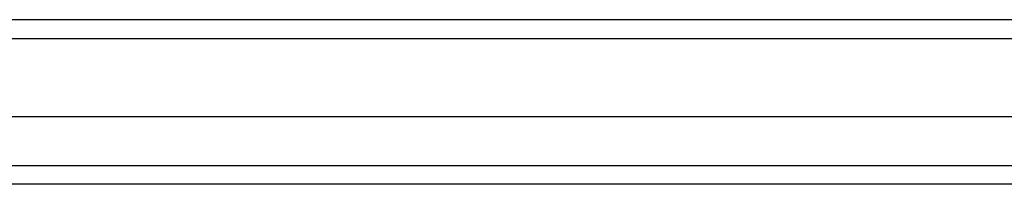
# Model space of a CAD drawing. Header units: inches. Extents: x 17 to 428, y 46 to 203.
# Tile 29 of 110: x 169.635 to 174.821, y 140.407 to 141.273. Entities that reach past the tile are written whole.
import ezdxf

# ---------------------------------------------------------------- set-up
doc = ezdxf.new("R2010")
doc.units = ezdxf.units.IN
doc.header["$MEASUREMENT"] = 0
doc.layers.add('Visible Edges(ANSI)', color=7, linetype='Continuous', lineweight=25)
doc.layers.add('Visible Tangent Edges(ANSI)', color=7, linetype='Continuous', lineweight=25)

msp = doc.modelspace()

# ---------------------------------------------------------------- linework, layer by layer
at = {"layer": 'Visible Edges(ANSI)'}
for p, q in [((190.7924, 141.2727), (148.9904, 141.2727)), ((190.1827, 140.7609), (149.6, 140.7609)), ((189.9942, 140.4066), (149.7885, 140.4066))]:
    msp.add_line(p, q, dxfattribs=at)
at = {"layer": 'Visible Tangent Edges(ANSI)'}
for p, q in [((148.9904, 141.1737), (190.7924, 141.1737)), ((149.6585, 140.5056), (190.1242, 140.5056))]:
    msp.add_line(p, q, dxfattribs=at)

doc.saveas('drawing.dxf')
